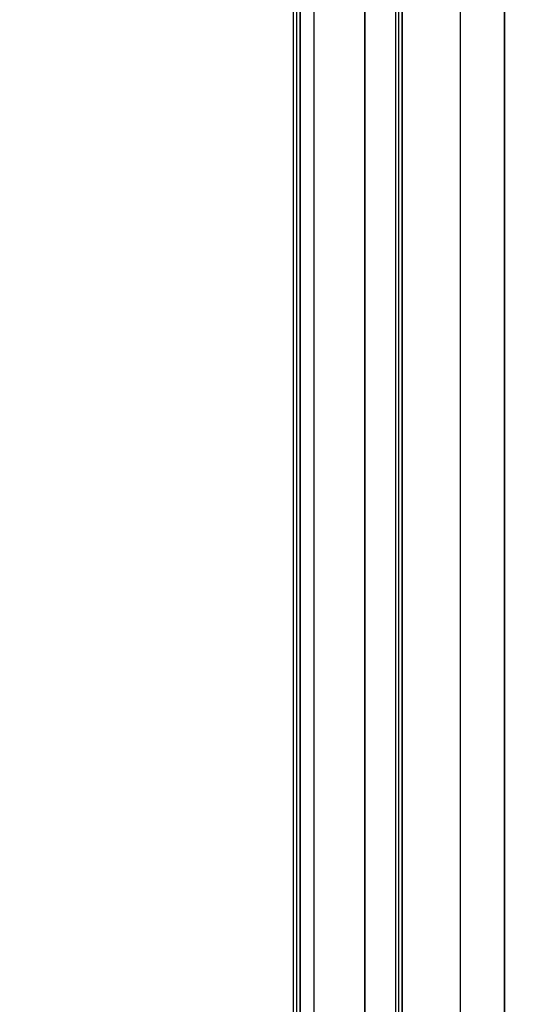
# Model space of a CAD drawing. Header units: millimetres. Extents: x -1690 to 192, y -898 to 54.
# Tile 121 of 256: x -1601.19 to -1594.58, y -84.64 to -71.7. Entities that reach past the tile are written whole.
import ezdxf

# ---------------------------------------------------------------- set-up
doc = ezdxf.new("R2010")
doc.units = ezdxf.units.MM
doc.header["$MEASUREMENT"] = 0
doc.layers.add('OVIDIO 186x93x72h', color=7, linetype='Continuous')

msp = doc.modelspace()

# ---------------------------------------------------------------- linework, layer by layer
at = {"layer": 'OVIDIO 186x93x72h', "extrusion": (-0.045678, 0.114881, 0.992329)}
for points in [[(1527.092, -508.775), (1527.092, -401.919)], [(1527.092, -401.919), (1527.092, -508.775)], [(1526.635, -401.919), (1526.635, -508.775)], [(1526.635, -508.775), (1526.635, -401.919)]]:
    msp.add_lwpolyline(points, dxfattribs=at)
at = {"layer": 'OVIDIO 186x93x72h', "extrusion": (1, 0, 0)}
for points in [[(-47.265, 679.61), (-110.514, 679.61)], [(-110.514, 679.61), (-47.265, 679.61)]]:
    msp.add_lwpolyline(points, dxfattribs=at)
at = {"layer": 'OVIDIO 186x93x72h'}
for points in [[(-1597.322, -47.265), (-1597.322, -110.514)], [(-1596.652, -110.514), (-1596.652, -47.265)], [(-1596.652, -47.265), (-1596.652, -110.514)], [(-1597.591, -96.765), (-1597.591, -61.765)], [(-1597.546, -96.765), (-1597.546, -61.765)], [(-1597.501, -61.765), (-1597.501, -96.765)], [(-1597.501, -96.765), (-1597.501, -61.765)], [(-1596.249, -61.765), (-1596.249, -96.765)], [(-1596.204, -96.765), (-1596.204, -61.765)], [(-1596.16, -61.765), (-1596.16, -96.765)], [(-1596.16, -96.765), (-1596.16, -61.765)], [(-1595.396, -96.765), (-1595.396, -61.765)], [(-1594.818, -96.765), (-1594.818, -61.765)], [(-1594.818, -61.765), (-1594.818, -96.765)]]:
    msp.add_lwpolyline(points, dxfattribs=at)
at = {"layer": 'OVIDIO 186x93x72h', "extrusion": (1, -2.56846e-05, -8.30777e-08)}
for points in [[(-94.802, 678.083), (-63.802, 678.183)], [(-63.802, 678.183), (-94.802, 678.083)], [(-94.8, 677.374), (-63.8, 677.474)], [(-63.797, 676.766), (-94.797, 676.665)], [(-94.797, 676.665), (-63.797, 676.766)]]:
    msp.add_lwpolyline(points, dxfattribs=at)
at = {"layer": 'OVIDIO 186x93x72h', "extrusion": (0, 1, 0)}
for points in [[(1596.652, 678.939), (1597.993, 679.61)], [(1597.591, 676.613), (1597.501, 676.569)], [(1597.501, 676.569), (1597.414, 676.526), (1597.326, 676.486), (1597.237, 676.448), (1597.146, 676.412), (1597.054, 676.378), (1596.961, 676.346), (1596.867, 676.317), (1596.773, 676.289), (1596.677, 676.264), (1596.581, 676.242), (1596.483, 676.221), (1596.386, 676.203), (1596.288, 676.188), (1596.189, 676.175), (1596.09, 676.164), (1595.991, 676.156), (1595.892, 676.15), (1595.792, 676.147), (1595.693, 676.146), (1595.594, 676.148), (1595.495, 676.152), (1595.397, 676.159), (1595.298, 676.168), (1595.201, 676.179), (1595.104, 676.193), (1595.007, 676.209), (1594.912, 676.227), (1594.817, 676.248), (1594.723, 676.271), (1594.63, 676.296), (1594.538, 676.323), (1594.447, 676.352), (1594.357, 676.383), (1594.268, 676.416), (1594.178, 676.452), (1594.09, 676.49), (1594.001, 676.531), (1593.914, 676.573), (1593.827, 676.618), (1593.741, 676.666), (1593.656, 676.715), (1593.572, 676.767), (1593.49, 676.821), (1593.408, 676.877), (1593.328, 676.935), (1593.249, 676.995), (1593.171, 677.057), (1593.095, 677.121), (1593.021, 677.187), (1592.948, 677.255), (1592.877, 677.325), (1592.808, 677.396), (1592.741, 677.469), (1592.675, 677.543), (1592.612, 677.619), (1592.55, 677.697), (1592.491, 677.776), (1592.433, 677.856), (1592.378, 677.937), (1592.325, 678.019), (1592.274, 678.102), (1592.225, 678.187), (1592.179, 678.272), (1592.135, 678.357)], [(1596.249, 679.297), (1596.16, 679.252)], [(1596.16, 679.252), (1596.137, 679.241), (1596.115, 679.231), (1596.092, 679.221), (1596.069, 679.212), (1596.046, 679.204), (1596.022, 679.196), (1595.999, 679.188), (1595.975, 679.181), (1595.951, 679.175), (1595.926, 679.169), (1595.902, 679.164), (1595.877, 679.16), (1595.853, 679.156), (1595.828, 679.153), (1595.803, 679.15), (1595.778, 679.148), (1595.753, 679.147), (1595.729, 679.146), (1595.704, 679.146), (1595.679, 679.147), (1595.655, 679.148), (1595.63, 679.15), (1595.606, 679.152), (1595.582, 679.155), (1595.558, 679.158), (1595.534, 679.162), (1595.51, 679.167), (1595.487, 679.172), (1595.464, 679.178), (1595.441, 679.184), (1595.418, 679.19), (1595.396, 679.198), (1595.374, 679.205), (1595.352, 679.213), (1595.33, 679.222), (1595.308, 679.232), (1595.286, 679.242), (1595.265, 679.252), (1595.243, 679.263), (1595.222, 679.275), (1595.201, 679.287), (1595.18, 679.3), (1595.16, 679.313), (1595.139, 679.327), (1595.119, 679.341), (1595.099, 679.356), (1595.08, 679.372), (1595.061, 679.388), (1595.042, 679.404), (1595.024, 679.421), (1595.006, 679.438), (1594.989, 679.456), (1594.972, 679.474), (1594.955, 679.493), (1594.939, 679.512), (1594.923, 679.532), (1594.908, 679.552), (1594.894, 679.572), (1594.88, 679.592), (1594.866, 679.613), (1594.853, 679.634), (1594.841, 679.656), (1594.829, 679.677), (1594.818, 679.699)], [(1594.818, 679.699), (1592.068, 685.2)]]:
    msp.add_lwpolyline(points, dxfattribs=at)
at = {"layer": 'OVIDIO 186x93x72h', "extrusion": (-0.000995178, 0.999995, 0.002882)}
msp.add_lwpolyline([(1600.149, 676.937), (1600.639, 678.354)], dxfattribs=at)

doc.saveas('drawing.dxf')
